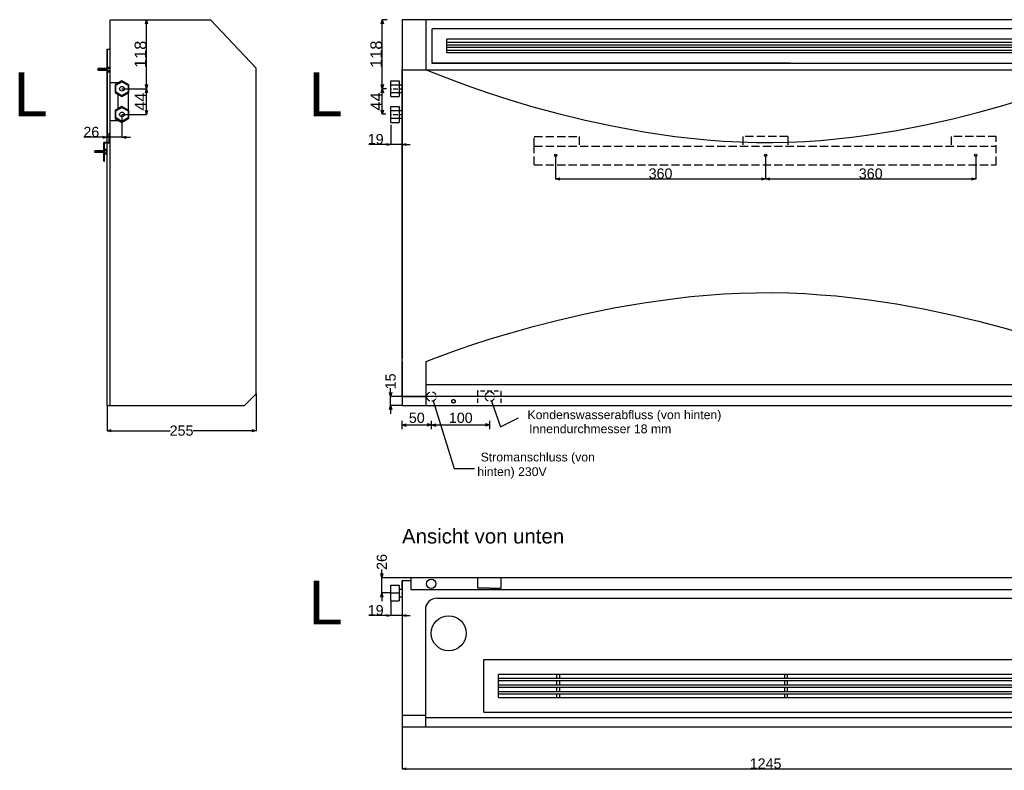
# Model space of a CAD drawing. Extents: x -655 to 3472, y -625 to 2146.
# Tile 1 of 4: x -655 to 1031, y -625 to 660. Entities that reach past the tile are written whole.
import ezdxf

# ---------------------------------------------------------------- set-up
doc = ezdxf.new("R2010")
doc.units = 0
doc.header["$MEASUREMENT"] = 0
for name, pattern in [('Achse', [11.5, 0, -4, 7.5, 0]), ('Hidden Line', [19.5611, 14.1111, -5.45]), ('Čerchovaná', [215, 100, -50, 15, -50])]:
    doc.linetypes.add(name, pattern=pattern)
for name, color, linetype in [('Desky', 7, 'Continuous'), ('Kóty délkové', 7, 'Continuous'), ('Křivky', 7, 'Continuous'), ('Nábytek a zařízení', 7, 'Continuous'), ('Oblouky a kružnice', 7, 'Continuous'), ('Popisky', 7, 'Continuous'), ('Střechy', 7, 'Continuous'), ('Textové bloky', 7, 'Continuous'), ('Zdi', 7, 'Continuous'), ('Čáry', 7, 'Continuous')]:
    doc.layers.add(name, color=color, linetype=linetype)
doc.styles.add('GENERATED_STYLE_1', font='ARIAL.ttf')
doc.styles.get("Standard").update_dxf_attribs({"font": 'txt', "bigfont": 'BIGFONT.SHX'})
doc.dimstyles.new('Dimstyle_300', dxfattribs={"dimtxt": 17.5, "dimasz": 7.125, "dimexe": 0.18, "dimexo": 0, "dimgap": 0.09, "dimtad": 1, "dimdec": 0, "dimzin": 0, "dimdsep": 46, "dimtxsty": 'GENERATED_STYLE_1', "dimblk": 'ARROWHEAD_3', "dimblk1": 'ARROWHEAD_3', "dimblk2": 'ARROWHEAD_3', "dimcen": 0.09, "dimclrd": 7, "dimclre": 7, "dimclrt": 7, "dimazin": 0, "dimtfac": 1, "dimtdec": 4, "dimtmove": 0, "dimatfit": 0, "dimfxl": 1, "dimtolj": 1, "dimtzin": 0, "dimarcsym": 0})
doc.dimstyles.new('Dimstyle_32D', dxfattribs={"dimtxt": 17.5, "dimasz": 7.125, "dimexe": 0.18, "dimexo": 0, "dimgap": 0.09, "dimtad": 1, "dimdec": 0, "dimzin": 0, "dimdsep": 46, "dimtxsty": 'GENERATED_STYLE_1', "dimblk": 'ARROWHEAD_3', "dimblk1": 'ARROWHEAD_3', "dimblk2": 'ARROWHEAD_3', "dimcen": 0.09, "dimclrd": 7, "dimclre": 7, "dimclrt": 7, "dimazin": 0, "dimtfac": 1, "dimtdec": 4, "dimtmove": 0, "dimatfit": 0, "dimfxl": 1, "dimtolj": 1, "dimtzin": 0, "dimarcsym": 0})
doc.dimstyles.new('Dimstyle_3AB', dxfattribs={"dimtxt": 17.5, "dimasz": 7.125, "dimexe": 0.18, "dimexo": 0, "dimgap": 0.09, "dimtad": 1, "dimdec": 0, "dimzin": 0, "dimdsep": 46, "dimtxsty": 'GENERATED_STYLE_1', "dimblk": 'ARROWHEAD_3', "dimblk1": 'ARROWHEAD_3', "dimblk2": 'ARROWHEAD_3', "dimcen": 0.09, "dimclrd": 218, "dimclre": 218, "dimclrt": 7, "dimazin": 0, "dimtfac": 1, "dimtdec": 4, "dimtmove": 0, "dimatfit": 0, "dimfxl": 1, "dimtolj": 1, "dimtzin": 0, "dimarcsym": 0})
doc.dimstyles.new('Dimstyle_546', dxfattribs={"dimtxt": 0.18, "dimasz": 9.12, "dimexe": 0.18, "dimexo": 0.0625, "dimgap": 0.09, "dimtad": 0, "dimtih": 1, "dimtoh": 1, "dimdec": 4, "dimzin": 0, "dimdsep": 46, "dimtxsty": 'Standard', "dimcen": 0.09, "dimadec": 0, "dimazin": 0, "dimtfac": 1, "dimtdec": 4, "dimtmove": 0, "dimatfit": 0, "dimldrblk": 'ARROWHEAD_5', "dimfxl": 1, "dimtolj": 1, "dimtzin": 0, "dimarcsym": 0})
doc.dimstyles.new('Peter', dxfattribs={"dimtxt": 20, "dimasz": 7.125, "dimexe": 0.18, "dimexo": 0, "dimgap": 0.09, "dimtad": 1, "dimdec": 0, "dimzin": 0, "dimdsep": 46, "dimtxsty": 'GENERATED_STYLE_1', "dimblk": 'ARROWHEAD_3', "dimblk1": 'ARROWHEAD_3', "dimblk2": 'ARROWHEAD_3', "dimcen": 0.09, "dimclrd": 7, "dimclre": 7, "dimclrt": 7, "dimazin": 0, "dimtfac": 1, "dimtdec": 4, "dimtmove": 0, "dimatfit": 0, "dimfxl": 1, "dimtolj": 1, "dimtzin": 0, "dimarcsym": 0})

# ---------------------------------------------------------------- blocks, each defined once
blk = doc.blocks.new('SPLINE_1', base_point=(2399.2, 21443.4))
at = {"layer": 'Křivky', "color": 7, "linetype": 'Continuous'}
blk.add_lwpolyline([(2399.2, 21443.4), (2412.3, 21448.6), (2449.2, 21462.2), (2475.6, 21471.3), (2506.9, 21481.4), (2542.4, 21492.2), (2582, 21503.3), (2625.1, 21514.4), (2671.3, 21525.1), (2720.3, 21535.1), (2771.7, 21544), (2825, 21551.4), (2852.3, 21554.4), (2879.9, 21557), (2907.8, 21559), (2935.9, 21560.4), (2964.2, 21561.2), (2992.7, 21561.3), (3020, 21560.8), (3047.1, 21559.6), (3074.1, 21557.8), (3100.8, 21555.6), (3153.4, 21549.5), (3204.4, 21541.9), (3253.6, 21532.9), (3300.5, 21522.9), (3344.8, 21512.3), (3386, 21501.4), (3423.8, 21490.6), (3457.8, 21480.1), (3512.9, 21461.5), (3548.2, 21448.4), (3560.7, 21443.4)], dxfattribs=at)
blk = doc.blocks.new('SPLINE_2', base_point=(2399.2, 21942.7))
at = {"layer": 'Křivky', "color": 7, "linetype": 'Continuous'}
blk.add_lwpolyline([(2399.2, 21942.7), (2412.2, 21937.3), (2449.1, 21922.9), (2475.5, 21913.3), (2506.6, 21902.6), (2542.2, 21891.2), (2581.7, 21879.5), (2624.7, 21867.7), (2671, 21856.4), (2720, 21845.9), (2771.4, 21836.6), (2824.7, 21828.7), (2852, 21825.5), (2879.7, 21822.8), (2907.6, 21820.7), (2935.8, 21819.2), (2964.2, 21818.4), (2992.7, 21818.2), (3020, 21818.8), (3047.3, 21820.1), (3074.3, 21821.9), (3101, 21824.3), (3127.5, 21827.3), (3153.7, 21830.7), (3204.8, 21838.8), (3254, 21848.3), (3300.9, 21858.8), (3345.2, 21870), (3386.3, 21881.5), (3424.1, 21892.9), (3458.1, 21904), (3487.8, 21914.4), (3513.1, 21923.6), (3548.3, 21937.5), (3560.7, 21942.7)], dxfattribs=at)
blk = doc.blocks.new('ARROWHEAD_3')
at = {"color": 0, "linetype": 'Continuous'}
blk.add_line((0, 0), (-1, 0), dxfattribs=at)
blk.add_lwpolyline([(-1, 0.2679), (0, 0), (-1, -0.2679)], dxfattribs=at)
blk = doc.blocks.new('*D15')
at = {"layer": 'Defpoints', "color": 0}
for p in [(-19.6, 15), (0, 0), (50.5, 15)]:
    blk.add_point(p, dxfattribs=at)
at = {"layer": 'Kóty délkové', "color": 218, "linetype": 'Continuous', "lineweight": -2}
for p, q in [((-19.6, 22.1), (-19.6, 29.3)), ((50.5, 15), (-19.8, 15)), ((0, 0), (-19.8, 0)), ((-19.6, 0), (-19.6, 15)), ((-19.6, 0), (-19.6, -14.2))]:
    blk.add_line(p, q, dxfattribs=at)
at = {"layer": 'Kóty délkové', "color": 218, "lineweight": -2, "xscale": 7.124999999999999, "yscale": 7.124999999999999, "zscale": 7.124999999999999}
for p, rotation in [((-19.6, 15), 270), ((-19.6, 0), 89.99999999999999)]:
    blk.add_blockref('ARROWHEAD_3', p, dxfattribs=dict(at, rotation=rotation))
at = {"layer": 'Kóty délkové', "color": 7, "linetype": 'Continuous', "insert": (-19.6, 41.1), "char_height": 17.5, "attachment_point": 5, "rotation": 90, "style": 'GENERATED_STYLE_1'}
blk.add_mtext('\\A1;15', dxfattribs=at)
blk = doc.blocks.new('*D17')
at = {"layer": 'Kóty délkové', "color": 218, "linetype": 'Continuous'}
for p, q in [((2357.7, 21327.7), (2357.7, 21341.8)), ((2357.7, 21334.7), (2364.9, 21336.7)), ((2357.7, 21334.7), (2408.2, 21334.7)), ((2357.7, 21334.7), (2364.9, 21332.8)), ((2408.2, 21334.7), (2400.9, 21336.7)), ((2408.2, 21334.7), (2400.9, 21332.8))]:
    blk.add_line(p, q, dxfattribs=at)
at = {"layer": 'Kóty délkové', "color": 7, "style": 'GENERATED_STYLE_1', "oblique": 0}
blk.add_text('50', height=17.5, dxfattribs=at).set_placement((2369.4, 21338.2))
blk = doc.blocks.new('*D18')
at = {"layer": 'Kóty délkové', "color": 218, "linetype": 'Continuous'}
for p, q in [((2357.7, 21334.7), (2408.2, 21334.7)), ((2408.2, 21334.7), (2400.9, 21336.7)), ((2408.2, 21334.7), (2400.9, 21332.8)), ((2408.2, 21327.7), (2408.2, 21341.8)), ((2408.2, 21334.7), (2415.4, 21336.7)), ((2408.2, 21334.7), (2508.2, 21334.7)), ((2408.2, 21334.7), (2415.4, 21332.8)), ((2508.2, 21334.7), (2500.9, 21336.7)), ((2508.2, 21334.7), (2500.9, 21332.8)), ((2508.2, 21327.7), (2508.2, 21341.8))]:
    blk.add_line(p, q, dxfattribs=at)
at = {"layer": 'Kóty délkové', "color": 7, "style": 'GENERATED_STYLE_1', "oblique": 0}
blk.add_text('100', height=17.5, dxfattribs=at).set_placement((2437.9, 21338.2))
blk = doc.blocks.new('*D19')
at = {"layer": 'Defpoints', "color": 0}
for p in [(0, -550), (1245, -550), (1245, -622.2)]:
    blk.add_point(p, dxfattribs=at)
at = {"layer": 'Kóty délkové', "color": 7, "linetype": 'Continuous', "lineweight": -2}
for p, q in [((0, -550), (0, -622.4)), ((1245, -550), (1245, -622.4)), ((7.1, -622.2), (1237.9, -622.2))]:
    blk.add_line(p, q, dxfattribs=at)
at = {"layer": 'Kóty délkové', "color": 7, "lineweight": -2, "xscale": 7.124999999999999, "yscale": 7.124999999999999, "zscale": 7.124999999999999, "rotation": 180}
blk.add_blockref('ARROWHEAD_3', (0, -622.2), dxfattribs=at)
at = {"layer": 'Kóty délkové', "color": 7, "lineweight": -2, "xscale": 7.124999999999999, "yscale": 7.124999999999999, "zscale": 7.124999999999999}
blk.add_blockref('ARROWHEAD_3', (1245, -622.2), dxfattribs=at)
at = {"layer": 'Kóty délkové', "color": 7, "linetype": 'Continuous', "insert": (622.5, -613.2), "char_height": 17.5, "attachment_point": 5, "style": 'GENERATED_STYLE_1'}
blk.add_mtext('\\A1;1245', dxfattribs=at)
blk = doc.blocks.new('*D21')
at = {"layer": 'Defpoints', "color": 0}
for p in [(262.8, 428.1), (622.5, 428), (622.5, 387.6)]:
    blk.add_point(p, dxfattribs=at)
at = {"layer": 'Kóty délkové', "color": 7, "linetype": 'Continuous', "lineweight": -2}
for p, q in [((262.8, 428.1), (262.8, 387.5)), ((622.5, 428), (622.5, 387.5)), ((269.9, 387.7), (615.4, 387.6))]:
    blk.add_line(p, q, dxfattribs=at)
at = {"layer": 'Kóty délkové', "color": 7, "lineweight": -2, "xscale": 7.124999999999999, "yscale": 7.124999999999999, "zscale": 7.124999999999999}
for p, rotation in [((262.8, 387.7), 179.9870579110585), ((622.5, 387.6), 359.9870579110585)]:
    blk.add_blockref('ARROWHEAD_3', p, dxfattribs=dict(at, rotation=rotation))
at = {"layer": 'Kóty délkové', "color": 7, "linetype": 'Continuous', "insert": (442.6, 396.7), "char_height": 17.5, "attachment_point": 5, "rotation": 359.9871, "style": 'GENERATED_STYLE_1'}
blk.add_mtext('\\A1;360', dxfattribs=at)
blk = doc.blocks.new('*D22')
at = {"layer": 'Defpoints', "color": 0}
for p in [(622.5, 428), (982.4, 428), (982.4, 387.6)]:
    blk.add_point(p, dxfattribs=at)
at = {"layer": 'Kóty délkové', "color": 7, "linetype": 'Continuous', "lineweight": -2}
for p, q in [((622.5, 428), (622.5, 387.5)), ((982.4, 428), (982.4, 387.5)), ((629.6, 387.6), (975.3, 387.6))]:
    blk.add_line(p, q, dxfattribs=at)
at = {"layer": 'Kóty délkové', "color": 7, "lineweight": -2, "xscale": 7.124999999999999, "yscale": 7.124999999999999, "zscale": 7.124999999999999, "rotation": 180}
blk.add_blockref('ARROWHEAD_3', (622.5, 387.6), dxfattribs=at)
at = {"layer": 'Kóty délkové', "color": 7, "lineweight": -2, "xscale": 7.124999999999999, "yscale": 7.124999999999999, "zscale": 7.124999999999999}
blk.add_blockref('ARROWHEAD_3', (982.4, 387.6), dxfattribs=at)
at = {"layer": 'Kóty délkové', "color": 7, "linetype": 'Continuous', "insert": (802.5, 396.7), "char_height": 17.5, "attachment_point": 5, "style": 'GENERATED_STYLE_1'}
blk.add_mtext('\\A1;360', dxfattribs=at)
blk = doc.blocks.new('*D47')
at = {"layer": 'Defpoints', "color": 0}
for p in [(-34.5, -295), (15, -295), (-19, -321)]:
    blk.add_point(p, dxfattribs=at)
at = {"layer": 'Kóty délkové', "color": 7, "linetype": 'Continuous', "lineweight": -2}
for p, q in [((-34.5, -287.9), (-34.5, -280.8)), ((15, -295), (-34.6, -295)), ((-34.5, -321), (-34.5, -295)), ((-19, -321), (-34.6, -321)), ((-34.5, -321), (-34.5, -335.3))]:
    blk.add_line(p, q, dxfattribs=at)
at = {"layer": 'Kóty délkové', "color": 7, "lineweight": -2, "xscale": 7.124999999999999, "yscale": 7.124999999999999, "zscale": 7.124999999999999}
for p, rotation in [((-34.5, -295), 270), ((-34.5, -321), 89.99999999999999)]:
    blk.add_blockref('ARROWHEAD_3', p, dxfattribs=dict(at, rotation=rotation))
at = {"layer": 'Kóty délkové', "color": 7, "linetype": 'Continuous', "insert": (-34.5, -268), "char_height": 17.5, "attachment_point": 5, "rotation": 90, "style": 'GENERATED_STYLE_1'}
blk.add_mtext('\\A1;26', dxfattribs=at)
blk = doc.blocks.new('*D49')
at = {"layer": 'Defpoints', "color": 0}
for p in [(0, 660), (-19, 480.5), (-19, 446.6)]:
    blk.add_point(p, dxfattribs=at)
at = {"layer": 'Kóty délkové', "color": 7, "linetype": 'Continuous', "lineweight": -2}
for p, q in [((0, 660), (0, 446.4)), ((-19, 480.5), (-19, 446.4)), ((-19, 446.6), (-56.9, 446.6)), ((0, 446.6), (-19, 446.6)), ((0, 446.6), (14.2, 446.6))]:
    blk.add_line(p, q, dxfattribs=at)
at = {"layer": 'Kóty délkové', "color": 7, "lineweight": -2, "xscale": 7.124999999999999, "yscale": 7.124999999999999, "zscale": 7.124999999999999}
blk.add_blockref('ARROWHEAD_3', (-19, 446.6), dxfattribs=at)
at = {"layer": 'Kóty délkové', "color": 7, "lineweight": -2, "xscale": 7.124999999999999, "yscale": 7.124999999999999, "zscale": 7.124999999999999, "rotation": 180}
blk.add_blockref('ARROWHEAD_3', (0, 446.6), dxfattribs=at)
at = {"layer": 'Kóty délkové', "color": 7, "linetype": 'Continuous', "insert": (-45.1, 455.6), "char_height": 17.5, "attachment_point": 5, "style": 'GENERATED_STYLE_1'}
blk.add_mtext('\\A1;19', dxfattribs=at)
blk = doc.blocks.new('*D50')
at = {"layer": 'Defpoints', "color": 0}
for p in [(0, -300), (-19, -334.5), (-19, -359.7)]:
    blk.add_point(p, dxfattribs=at)
at = {"layer": 'Kóty délkové', "color": 7, "linetype": 'Continuous', "lineweight": -2}
for p, q in [((0, -300), (0, -359.9)), ((-19, -334.5), (-19, -359.9)), ((-19, -359.7), (-56.9, -359.7)), ((0, -359.7), (-19, -359.7)), ((0, -359.7), (14.2, -359.7))]:
    blk.add_line(p, q, dxfattribs=at)
at = {"layer": 'Kóty délkové', "color": 7, "lineweight": -2, "xscale": 7.124999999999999, "yscale": 7.124999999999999, "zscale": 7.124999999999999}
blk.add_blockref('ARROWHEAD_3', (-19, -359.7), dxfattribs=at)
at = {"layer": 'Kóty délkové', "color": 7, "lineweight": -2, "xscale": 7.124999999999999, "yscale": 7.124999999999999, "zscale": 7.124999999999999, "rotation": 180}
blk.add_blockref('ARROWHEAD_3', (0, -359.7), dxfattribs=at)
at = {"layer": 'Kóty délkové', "color": 7, "linetype": 'Continuous', "insert": (-45.1, -350.7), "char_height": 17.5, "attachment_point": 5, "style": 'GENERATED_STYLE_1'}
blk.add_mtext('\\A1;19', dxfattribs=at)
blk = doc.blocks.new('ARROWHEAD_5')
at = {"color": 0, "linetype": 'Continuous'}
blk.add_line((0, 0), (-1, 0), dxfattribs=at)
blk.add_solid([(-1, 0.2679), (0, 0), (-1, -0.2679), (-1, 0.2679)], dxfattribs=at)
blk = doc.blocks.new('*D117')
at = {"layer": 'Defpoints', "color": 0}
for p in [(-250, 20), (-505, 0), (-250, -43.3)]:
    blk.add_point(p, dxfattribs=at)
at = {"layer": 'Kóty délkové', "color": 7, "linetype": 'Continuous', "lineweight": -2}
for p, q in [((-250, 20), (-250, -43.5)), ((-505, 0), (-505, -43.5)), ((-497.9, -43.3), (-397.1, -43.3)), ((-257.1, -43.3), (-357.9, -43.3))]:
    blk.add_line(p, q, dxfattribs=at)
at = {"layer": 'Kóty délkové', "color": 7, "lineweight": -2, "xscale": 7.124999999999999, "yscale": 7.124999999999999, "zscale": 7.124999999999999, "rotation": 180}
blk.add_blockref('ARROWHEAD_3', (-505, -43.3), dxfattribs=at)
at = {"layer": 'Kóty délkové', "color": 7, "lineweight": -2, "xscale": 7.124999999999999, "yscale": 7.124999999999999, "zscale": 7.124999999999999}
blk.add_blockref('ARROWHEAD_3', (-250, -43.3), dxfattribs=at)
at = {"layer": 'Kóty délkové', "color": 7, "linetype": 'Continuous', "insert": (-377.5, -43.3), "char_height": 17.5, "attachment_point": 5, "style": 'GENERATED_STYLE_1'}
blk.add_mtext('\\A1;255', dxfattribs=at)
blk = doc.blocks.new('*D118')
at = {"layer": 'Defpoints', "color": 0}
for p in [(-505, 610), (-479.5, 497.9), (-505, 458.9)]:
    blk.add_point(p, dxfattribs=at)
at = {"layer": 'Kóty délkové', "color": 7, "linetype": 'Continuous', "lineweight": -2}
for p, q in [((-505, 610), (-505, 458.7)), ((-479.5, 497.9), (-479.5, 458.7)), ((-505, 458.9), (-544.8, 458.9)), ((-479.5, 458.9), (-505, 458.9)), ((-479.5, 458.9), (-465.2, 458.9))]:
    blk.add_line(p, q, dxfattribs=at)
at = {"layer": 'Kóty délkové', "color": 7, "lineweight": -2, "xscale": 7.124999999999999, "yscale": 7.124999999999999, "zscale": 7.124999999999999}
blk.add_blockref('ARROWHEAD_3', (-505, 458.9), dxfattribs=at)
at = {"layer": 'Kóty délkové', "color": 7, "lineweight": -2, "xscale": 7.124999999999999, "yscale": 7.124999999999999, "zscale": 7.124999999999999, "rotation": 180}
blk.add_blockref('ARROWHEAD_3', (-479.5, 458.9), dxfattribs=at)
at = {"layer": 'Kóty délkové', "color": 7, "linetype": 'Continuous', "insert": (-532, 467.9), "char_height": 17.5, "attachment_point": 5, "style": 'GENERATED_STYLE_1'}
blk.add_mtext('\\A1;26', dxfattribs=at)
blk = doc.blocks.new('*D119')
at = {"color": 7, "linetype": 'Continuous', "lineweight": -2}
for p, q in [((-479.5, 541.9), (-437.3, 541.9)), ((-437.5, 505), (-437.5, 534.8)), ((-479.4, 497.9), (-437.3, 497.9))]:
    blk.add_line(p, q, dxfattribs=at)
at = {"layer": 'Defpoints', "color": 0}
for p in [(-479.5, 541.9), (-437.5, 541.9), (-479.4, 497.9)]:
    blk.add_point(p, dxfattribs=at)
at = {"color": 7, "lineweight": -2, "xscale": 7.124999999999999, "yscale": 7.124999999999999, "zscale": 7.124999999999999}
for p, rotation in [((-437.5, 541.9), 90), ((-437.5, 497.9), 270)]:
    blk.add_blockref('ARROWHEAD_3', p, dxfattribs=dict(at, rotation=rotation))
at = {"color": 7, "linetype": 'Continuous', "lineweight": 0, "insert": (-447.6, 519.9), "char_height": 20, "attachment_point": 5, "rotation": 90, "style": 'GENERATED_STYLE_1'}
blk.add_mtext('\\A1;44', dxfattribs=at)
blk = doc.blocks.new('*D120')
at = {"color": 7, "linetype": 'Continuous', "lineweight": -2}
for p, q in [((-479.5, 660), (-437.3, 660)), ((-437.5, 549), (-437.5, 652.8)), ((-479.5, 541.9), (-437.3, 541.9))]:
    blk.add_line(p, q, dxfattribs=at)
at = {"layer": 'Defpoints', "color": 0}
for p in [(-479.5, 660), (-437.5, 660), (-479.5, 541.9)]:
    blk.add_point(p, dxfattribs=at)
at = {"color": 7, "lineweight": -2, "xscale": 7.124999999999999, "yscale": 7.124999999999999, "zscale": 7.124999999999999}
for p, rotation in [((-437.5, 660), 90), ((-437.5, 541.9), 270)]:
    blk.add_blockref('ARROWHEAD_3', p, dxfattribs=dict(at, rotation=rotation))
at = {"color": 7, "linetype": 'Continuous', "lineweight": 0, "insert": (-447.8, 600.9), "char_height": 20, "attachment_point": 5, "rotation": 90, "style": 'GENERATED_STYLE_1'}
blk.add_mtext('\\A1;118', dxfattribs=at)
blk = doc.blocks.new('*D143')
at = {"color": 7, "linetype": 'Continuous', "lineweight": -2}
for p, q in [((-25.5, 660.2), (-34, 660.2)), ((-33.8, 549.1), (-33.8, 653.1)), ((-26.7, 542), (-34, 542))]:
    blk.add_line(p, q, dxfattribs=at)
at = {"layer": 'Defpoints', "color": 0}
for p in [(-33.8, 660.2), (-25.5, 660.2), (-26.7, 542)]:
    blk.add_point(p, dxfattribs=at)
at = {"color": 7, "lineweight": -2, "xscale": 7.124999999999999, "yscale": 7.124999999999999, "zscale": 7.124999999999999}
for p, rotation in [((-33.8, 660.2), 90), ((-33.8, 542), 270)]:
    blk.add_blockref('ARROWHEAD_3', p, dxfattribs=dict(at, rotation=rotation))
at = {"color": 7, "linetype": 'Continuous', "lineweight": 0, "insert": (-44.1, 601.1), "char_height": 20, "attachment_point": 5, "rotation": 90, "style": 'GENERATED_STYLE_1'}
blk.add_mtext('\\A1;118', dxfattribs=at)
blk = doc.blocks.new('*D144')
at = {"color": 7, "linetype": 'Continuous', "lineweight": -2}
for p, q in [((-33.6, 542.1), (-34, 542.1)), ((-33.8, 505.5), (-33.8, 535)), ((-27.9, 498.4), (-34, 498.4))]:
    blk.add_line(p, q, dxfattribs=at)
at = {"layer": 'Defpoints', "color": 0}
for p in [(-33.8, 542.1), (-33.6, 542.1), (-27.9, 498.4)]:
    blk.add_point(p, dxfattribs=at)
at = {"color": 7, "lineweight": -2, "xscale": 7.124999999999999, "yscale": 7.124999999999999, "zscale": 7.124999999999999}
for p, rotation in [((-33.8, 542.1), 90), ((-33.8, 498.4), 270)]:
    blk.add_blockref('ARROWHEAD_3', p, dxfattribs=dict(at, rotation=rotation))
at = {"color": 7, "linetype": 'Continuous', "lineweight": 0, "insert": (-43.9, 520.2), "char_height": 20, "attachment_point": 5, "rotation": 90, "style": 'GENERATED_STYLE_1'}
blk.add_mtext('\\A1;44', dxfattribs=at)
blk = doc.blocks.new('DIM_22', base_point=(2408.2, 21334.7))
at = {"layer": 'Kóty délkové', "color": 218, "linetype": 'Continuous'}
dim = blk.add_linear_dim(base=(2408.1563, 21334.7398), p1=(2357.6816, 21368.2462), p2=(2408.1563, 21383.2462), dimstyle='Dimstyle_3AB', dxfattribs=at)
dim.commit()
dim.dimension.update_dxf_attribs({"geometry": '*D17', "text_midpoint": (2376.1689, 21346.9898)})
dim = blk.add_aligned_dim(p1=(2408.2, 21383.2), p2=(2508.2, 21383.2), distance=-48.5, dimstyle='Dimstyle_3AB', dxfattribs=at)
dim.commit()
dim.dimension.update_dxf_attribs({"geometry": '*D18', "text_midpoint": (2444.7, 21347)})

msp = doc.modelspace()

# ---------------------------------------------------------------- linework, layer by layer
at = {"layer": 'Desky', "color": 7, "linetype": 'Continuous'}
for q in [(0, 20), (41.6, 15)]:
    msp.add_line((0, 15), q, dxfattribs=at)
at = {"layer": 'Nábytek a zařízení', "color": 7, "linetype": 'Continuous'}
for p, q in [((51.6, 585.4), (51.6, 644.4)), ((1129.4, 644.4), (51.6, 644.4)), ((76.6, 603.7), (76.6, 626.8)), ((1129.4, 626.8), (76.6, 626.8)), ((1129.4, 621.3), (76.6, 621.3)), ((76.6, 617), (1129.4, 617)), ((1129.4, 612.4), (76.6, 612.4)), ((76.6, 608.2), (1129.4, 608.2)), ((1129.4, 603.4), (76.6, 603.4)), ((664.4, 585.7), (51.6, 585.7)), ((1129.4, 585.4), (51.6, 585.4)), ((1129.4, 35.1), (41.6, 35.1)), ((1129.4, 15.1), (41.6, 15.1)), ((125, 0), (125.4, 0)), ((125.4, 0), (126.5, 0)), ((126.5, 0), (128.3, 0)), ((128.3, 0), (130.8, 0)), ((130.8, 0), (133.9, 0)), ((133.9, 0), (137.5, 0)), ((137.5, 0), (141.4, 0)), ((141.4, 0), (145.7, 0)), ((145.7, 0), (150, 0)), ((150, 0), (154.3, 0)), ((154.3, 0), (158.6, 0)), ((158.6, 0), (162.5, 0)), ((162.5, 0), (166.1, 0)), ((166.1, 0), (169.2, 0)), ((169.2, 0), (171.7, 0)), ((171.7, 0), (173.5, 0)), ((173.5, 0), (174.6, 0)), ((174.6, 0), (175, 0))]:
    msp.add_line(p, q, dxfattribs=at)
at = {"layer": 'Oblouky a kružnice', "color": 1, "linetype": 'Continuous'}
for centre in [(-479.5, 542), (-479.5, 498)]:
    msp.add_circle(centre, 4, dxfattribs=at)
at = {"layer": 'Oblouky a kružnice', "color": 7, "linetype": 'Continuous'}
for centre, radius in [((262.8, 428), 2), ((622.5, 428), 2), ((982.4, 428), 2), ((50, -305.3), 8), ((80, -390), 30)]:
    msp.add_circle(centre, radius, dxfattribs=at)
at = {"layer": 'Oblouky a kružnice', "color": 7, "linetype": 'Achse'}
for centre in [(50.5, 15), (150.5, 15)]:
    msp.add_circle(centre, 8, dxfattribs=at)
at = {"layer": 'Oblouky a kružnice', "color": 7, "linetype": 'Continuous'}
msp.add_arc((60, -350), 20, 90, 180, dxfattribs=at)
at = {"layer": 'Střechy', "color": 7, "linetype": 'Continuous'}
for p, q in [((41.6, 574.5), (41.6, 660)), ((0, 655), (0, 575)), ((0, 567.9), (0, 575)), ((0, 574.5), (41.6, 574.5)), ((41.6, 574.5), (1129.4, 574.5))]:
    msp.add_line(p, q, dxfattribs=at)
at = {"layer": 'Zdi', "color": 7, "linetype": 'Continuous'}
for p, q in [((1245, 660), (0, 660)), ((0, 575), (0, 80)), ((0, 20), (0, 567.9)), ((0, 75), (0, 15)), ((41.6, 0), (41.6, 75.1)), ((0, 15), (0, 0)), ((0, 0), (25, 0)), ((25, 0), (125, 0)), ((85, 7.5), (85.1, 7.8)), ((85, 7.3), (85, 7.5)), ((85, 7), (85, 7.3)), ((85, 6.7), (85, 7)), ((85, 6.5), (85, 6.7)), ((85.1, 6.2), (85, 6.5)), ((85.1, 7.8), (85.2, 8)), ((85.2, 6), (85.1, 6.2)), ((85.2, 8), (85.3, 8.3)), ((85.3, 5.7), (85.2, 6)), ((85.3, 8.3), (85.4, 8.5)), ((85.4, 5.5), (85.3, 5.7)), ((85.4, 8.5), (85.5, 8.7)), ((85.5, 5.3), (85.4, 5.5)), ((85.5, 8.7), (85.7, 8.9)), ((85.7, 5.1), (85.5, 5.3)), ((85.7, 8.9), (85.9, 9.1)), ((85.9, 4.9), (85.7, 5.1)), ((85.9, 9.1), (86.1, 9.3)), ((86.1, 4.7), (85.9, 4.9)), ((86.1, 9.3), (86.3, 9.5)), ((86.3, 4.5), (86.1, 4.7)), ((86.3, 9.5), (86.5, 9.6)), ((86.5, 4.4), (86.3, 4.5)), ((86.5, 9.6), (86.7, 9.7)), ((86.7, 4.3), (86.5, 4.4)), ((86.7, 9.7), (87, 9.8)), ((87, 4.2), (86.7, 4.3)), ((87, 9.8), (87.2, 9.9)), ((87.2, 4.1), (87, 4.2)), ((87.2, 9.9), (87.5, 10)), ((87.5, 4), (87.2, 4.1)), ((87.5, 10), (87.7, 10)), ((87.7, 4), (87.5, 4)), ((87.7, 10), (88, 10)), ((88, 4), (87.7, 4)), ((88, 10), (88.3, 10)), ((88.3, 4), (88, 4)), ((88.3, 10), (88.5, 10)), ((88.5, 4), (88.3, 4)), ((88.5, 10), (88.8, 9.9)), ((88.8, 4.1), (88.5, 4)), ((88.8, 9.9), (89, 9.8)), ((89, 4.2), (88.8, 4.1)), ((89, 9.8), (89.3, 9.7)), ((89.3, 4.3), (89, 4.2)), ((89.3, 9.7), (89.5, 9.6)), ((89.5, 4.4), (89.3, 4.3)), ((89.5, 9.6), (89.7, 9.5)), ((89.7, 4.5), (89.5, 4.4)), ((89.7, 9.5), (89.9, 9.3)), ((89.9, 4.7), (89.7, 4.5)), ((89.9, 9.3), (90.1, 9.1)), ((90.1, 4.9), (89.9, 4.7)), ((90.1, 9.1), (90.3, 8.9)), ((90.3, 5.1), (90.1, 4.9)), ((90.3, 8.9), (90.5, 8.7)), ((90.5, 5.3), (90.3, 5.1)), ((90.5, 8.7), (90.6, 8.5)), ((90.6, 5.5), (90.5, 5.3)), ((90.6, 8.5), (90.7, 8.3)), ((90.7, 5.7), (90.6, 5.5)), ((90.7, 8.3), (90.8, 8)), ((90.8, 6), (90.7, 5.7)), ((90.8, 8), (90.9, 7.8)), ((90.9, 6.2), (90.8, 6)), ((90.9, 7.8), (91, 7.5)), ((91, 6.5), (90.9, 6.2)), ((91, 7.5), (91, 7.3)), ((91, 7.3), (91, 7)), ((91, 7), (91, 6.7)), ((91, 6.7), (91, 6.5)), ((175, 0), (1129.4, 0))]:
    msp.add_line(p, q, dxfattribs=at)
at = {"layer": 'Čáry', "color": 7, "linetype": 'Continuous'}
for p, q in [((-500, 0), (-500, 660)), ((-499.1, 660), (-326.9, 660)), ((-250, 577.2), (-327.8, 660)), ((-505, 610), (-500, 610)), ((-505, 0), (-505, 610)), ((-520.1, 576.5), (-521, 575)), ((-520.1, 573.5), (-521, 575)), ((-504, 576.5), (-520.1, 576.5)), ((-504, 573.5), (-520.1, 573.5)), ((-504, 570.5), (-504, 578.5)), ((-500, 578.5), (-504, 578.5)), ((-500, 576.5), (-504, 576.5)), ((-500, 570.5), (-500, 578.5)), ((-250, 20), (-250, 577.2)), ((-500, 572.5), (-504, 572.5)), ((-500, 570.5), (-504, 570.5)), ((-484.3, 552), (-500, 552)), ((-486, 506.7), (-486, 532.3)), ((-469.1, 534.5), (-469.1, 504.5)), ((-484.3, 487), (-500, 487)), ((-501.5, 450), (-501.5, 466)), ((-501.5, 466), (-500.5, 466)), ((-500.5, 449), (-500.5, 466)), ((-501.5, 450), (-510.5, 450)), ((-510.5, 418), (-510.5, 450)), ((-500.5, 449), (-509.5, 449)), ((-509.5, 418), (-509.5, 449)), ((-525.7, 436), (-526.5, 434.5)), ((-525.7, 433), (-526.5, 434.5)), ((-509.5, 436), (-525.7, 436)), ((-509.5, 433), (-525.7, 433)), ((-505.5, 438), (-509.5, 438)), ((-505.5, 436), (-509.5, 436)), ((-505.5, 432), (-509.5, 432)), ((-505.5, 430), (-509.5, 430)), ((-505.5, 430), (-505.5, 438)), ((-510.5, 418), (-509.5, 418)), ((-270, 0), (-250, 20)), ((-505, 0), (-270, 0)), ((0, -300), (15, -300)), ((0, -315), (0, -300)), ((15, -295), (15, -315)), ((1129.4, -295), (15, -295)), ((130, -312.7), (130, -295)), ((170, -312.7), (170, -295)), ((0, -315), (0, -550)), ((15, -315), (1129.4, -315)), ((150, -312.7), (130, -312.7)), ((150, -312.7), (170, -312.7)), ((60, -330), (1129.4, -330)), ((40, -350), (40, -550)), ((140, -525), (140, -435)), ((140, -435), (1129.4, -435)), ((165, -500), (165, -460)), ((165, -460), (1150, -460)), ((165, -467.2), (1129.4, -467.2)), ((165, -471.2), (1129.4, -471.2)), ((265, -467.2), (265, -460)), ((265, -478.4), (265, -471.2)), ((270, -467.2), (270, -460)), ((270, -478.4), (270, -471.2)), ((655.3, -467.2), (655.3, -460)), ((655.3, -478.4), (655.3, -471.2)), ((660.3, -467.2), (660.3, -460)), ((660.3, -478.4), (660.3, -471.2)), ((165, -478.4), (1129.4, -478.4)), ((165, -482.4), (1129.4, -482.4)), ((265, -489.8), (265, -482.4)), ((270, -489.8), (270, -482.4)), ((655.3, -489.8), (655.3, -482.4)), ((660.3, -489.8), (660.3, -482.4)), ((165, -489.8), (1129.4, -489.8)), ((165, -493.8), (1129.4, -493.8)), ((165, -500), (1129.4, -500)), ((265, -500), (265, -493.8)), ((270, -500), (270, -493.8)), ((655.3, -500), (655.3, -493.8)), ((660.3, -500), (660.3, -493.8)), ((0, -530), (40, -530)), ((1129.4, -535), (40, -535)), ((140, -525), (1129.4, -525)), ((0, -550), (1129.4, -550))]:
    msp.add_line(p, q, dxfattribs=at)
at = {"layer": 'Čáry', "color": 7, "linetype": 'Čerchovaná'}
for p, q in [((-504, 576.1), (-520.4, 576.1)), ((-504, 573.9), (-520.4, 573.9)), ((-509.5, 435.6), (-525.9, 435.6)), ((-509.5, 433.4), (-525.9, 433.4))]:
    msp.add_line(p, q, dxfattribs=at)
at = {"layer": 'Čáry', "color": 1, "linetype": 'Continuous'}
for p, q in [((-479.5, 555.5), (-491.2, 548.8)), ((-491.2, 548.8), (-491.2, 535.2)), ((-489.9, 548), (-479.5, 554)), ((-489.9, 536), (-489.9, 548)), ((-467.8, 548.8), (-479.5, 555.5)), ((-479.5, 554), (-469.1, 548)), ((-469.1, 548), (-469.1, 536)), ((-467.8, 535.2), (-467.8, 548.8)), ((-19, 528.5), (-19, 555.5)), ((-19, 555.5), (-5, 555.5)), ((-19, 548.5), (0, 548.5)), ((-5, 555.5), (-5, 528.5)), ((-491.2, 535.2), (-479.5, 528.5)), ((-479.5, 530), (-489.9, 536)), ((-469.1, 536), (-479.5, 530)), ((-479.5, 528.5), (-467.8, 535.2)), ((-19, 535.5), (0, 535.5)), ((-19, 528.5), (-5, 528.5)), ((-479.5, 511.5), (-491.2, 504.8)), ((-489.9, 504), (-479.5, 510)), ((-467.8, 504.8), (-479.5, 511.5)), ((-479.5, 510), (-469.1, 504)), ((-19, 484.5), (-19, 511.5)), ((-19, 511.5), (-5, 511.5)), ((-5, 511.5), (-5, 484.5)), ((-491.2, 504.8), (-491.2, 491.2)), ((-491.2, 491.2), (-479.5, 484.5)), ((-489.9, 492), (-489.9, 504)), ((-479.5, 486), (-489.9, 492)), ((-469.1, 492), (-479.5, 486)), ((-479.5, 484.5), (-467.8, 491.2)), ((-469.1, 504), (-469.1, 492)), ((-467.8, 491.2), (-467.8, 504.8)), ((-19, 504.5), (0, 504.5)), ((-19, 491.5), (0, 491.5)), ((-19, 484.5), (-5, 484.5)), ((-19, -334.5), (-19, -307.5)), ((-19, -307.5), (-5, -307.5)), ((-5, -307.5), (-5, -334.5)), ((-5, -314.5), (0, -314.5)), ((-19, -321), (-5, -321)), ((-19, -334.5), (-5, -334.5)), ((-5, -327.5), (0, -327.5))]:
    msp.add_line(p, q, dxfattribs=at)
at = {"layer": 'Čáry', "color": 1, "linetype": 'Achse'}
for p, q in [((-19, 542), (0, 542)), ((-19, 498), (0, 498)), ((-5, -321), (0, -321))]:
    msp.add_line(p, q, dxfattribs=at)
at = {"layer": 'Čáry', "color": 7, "linetype": 'Hidden Line'}
for p, q in [((226.5, 444), (226.5, 460)), ((226.5, 460), (303.5, 460)), ((303.5, 460), (303.5, 444)), ((660.5, 460), (583.5, 460)), ((583.5, 460), (583.5, 444)), ((660.5, 460), (660.5, 444)), ((1017.5, 460), (940.5, 460)), ((940.5, 460), (940.5, 444)), ((1017.5, 412), (1017.5, 460)), ((226.5, 412), (226.5, 444)), ((226.5, 444), (1017.5, 444)), ((226.5, 412), (1017.5, 412))]:
    msp.add_line(p, q, dxfattribs=at)
at = {"layer": 'Čáry', "color": 7, "linetype": 'Achse'}
for p, q in [((130, 0), (130, 25)), ((130, 25), (170, 25)), ((170, 0), (170, 25))]:
    msp.add_line(p, q, dxfattribs=at)

# ---------------------------------------------------------------- block references
at = {"layer": 'Kóty délkové', "color": 7, "linetype": 'Continuous'}
msp.add_blockref('DIM_22', (50.5, -33.5), dxfattribs=at)
at = {"layer": 'Křivky', "color": 7, "linetype": 'Continuous'}
for name, p in [('SPLINE_2', (41.6, 574.5)), ('SPLINE_1', (41.6, 75.1))]:
    msp.add_blockref(name, p, dxfattribs=at)

# ---------------------------------------------------------------- texts
at = {"layer": 'Popisky', "color": 7, "char_height": 15, "attachment_point": 4, "style": 'GENERATED_STYLE_1'}
for s, insert, width in [('{ Kondenswasserabfluss (von hinten)}', (209, -18.3), 389.667), ('{ Stromanschluss (von hinten) 230V}', (128.8, -103.2), 268.897)]:
    msp.add_mtext(s, dxfattribs=dict(at, insert=insert, width=width))
at = {"layer": 'Textové bloky', "color": 7, "attachment_point": 1, "style": 'GENERATED_STYLE_1'}
for s, insert, char_height, width in [('{\\C1;L}', (-665, 570), 75, 291.06), ('{\\C1;L}', (-160, 570), 75, 291.06), ('{Innendurchmesser 18 mm}', (217.7, -32.6), 15, 612.526), ('{Ansicht von unten}', (0, -211.4), 25, 340.436), ('{\\C1;L}', (-160, -300), 75, 291.06)]:
    msp.add_mtext(s, dxfattribs=dict(at, insert=insert, char_height=char_height, width=width))

# ---------------------------------------------------------------- dimensions: what is measured, and where the dimension line sits
at = {"linetype": 'Continuous', "lineweight": 0}
for base, p1, p2, picture, middle in [((-437.5, 660), (-479.5, 541.9), (-479.5, 660), '*D120', (-447.8, 600.9)), ((-33.8, 660.2), (-26.7, 542), (-25.5, 660.2), '*D143', (-44.1, 601.1)), ((-437.5, 541.9), (-479.4, 497.9), (-479.5, 541.9), '*D119', (-447.6, 519.9)), ((-33.8, 542.1), (-27.9, 498.4), (-33.6, 542.1), '*D144', (-43.9, 520.2))]:
    dim = msp.add_linear_dim(base=base, p1=p1, p2=p2, angle=90, dimstyle='Peter', dxfattribs=at)
    dim.commit()
    dim.dimension.update_dxf_attribs({"geometry": picture, "text_midpoint": middle})
at = {"layer": 'Kóty délkové', "color": 7, "linetype": 'Continuous'}
for base, p1, p2, dimstyle, picture, middle in [((-19, 446.6), (0, 660), (-19, 480.5), 'Dimstyle_32D', '*D49', (-45.1, 455.6)), ((-505, 458.8921522), (-479.5, 497.8651577), (-505, 610), 'Dimstyle_300', '*D118', (-532.01, 467.9159022)), ((-19, -359.7), (0, -300), (-19, -334.5), 'Dimstyle_32D', '*D50', (-45.1, -350.7))]:
    dim = msp.add_linear_dim(base=base, p1=p1, p2=p2, angle=180, dimstyle=dimstyle, dxfattribs=at)
    dim.commit()
    dim.dimension.update_dxf_attribs({"geometry": picture, "text_midpoint": middle})
for p1, p2, distance, picture, middle in [((262.8, 428.1), (622.5, 428), -40.4, '*D21', (442.6, 396.7)), ((622.5, 428), (982.4, 428), -40.4, '*D22', (802.5, 396.7)), ((0, -550), (1245, -550), -72.2, '*D19', (622.5, -613.2))]:
    dim = msp.add_aligned_dim(p1=p1, p2=p2, distance=distance, dimstyle='Dimstyle_32D', dxfattribs=at)
    dim.commit()
    dim.dimension.update_dxf_attribs({"geometry": picture, "text_midpoint": middle})
for base, p1, p2, dimstyle, picture, middle in [((-19.6, 15), (0, 0), (50.5, 15), 'Dimstyle_3AB', '*D15', (-19.6, 41.1)), ((-34.5, -295), (-19, -321), (15, -295), 'Dimstyle_32D', '*D47', (-34.5, -268))]:
    dim = msp.add_linear_dim(base=base, p1=p1, p2=p2, angle=90, dimstyle=dimstyle, dxfattribs=at)
    dim.commit()
    dim.dimension.update_dxf_attribs({"geometry": picture, "text_midpoint": middle, "text_rotation": 90})
dim = msp.add_linear_dim(base=(-250, -43.3), p1=(-505, 0), p2=(-250, 20), dimstyle='Dimstyle_300', dxfattribs=at)
dim.commit()
dim.dimension.update_dxf_attribs({"geometry": '*D117', "text_midpoint": (-377.5, -43.3), "text_rotation": 360})

# ---------------------------------------------------------------- leaders
at = {"layer": 'Popisky', "color": 7, "linetype": 'Continuous'}
for points in [[(53.4, 7.6), (89.1, -107.9), (123.8, -107.9)], [(153.1, 7.3), (168.6, -36.7), (199.2, -21.1)]]:
    msp.add_leader(points, dimstyle='Dimstyle_546', dxfattribs=at)

doc.saveas('drawing.dxf')
